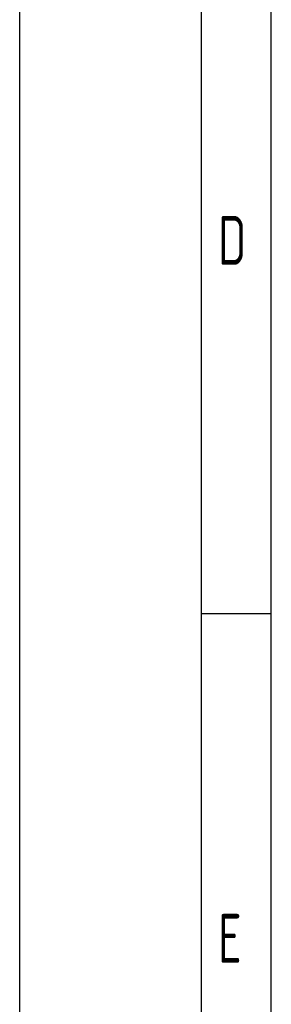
# Model space of a CAD drawing. Header units: millimetres. Extents: x -309 to 8091, y -6405 to -465.
# Tile 2 of 58: x -309 to 51, y -4995 to -3584. Entities that reach past the tile are written whole.
import ezdxf

# ---------------------------------------------------------------- set-up
doc = ezdxf.new("R2010")
doc.units = ezdxf.units.MM
doc.header["$LTSCALE"] = 20
doc.layers.get('0').update_dxf_attribs({"linetype": 'CONTINUOUS'})
doc.layers.add('KSB-BLATTRAND', color=2, linetype='CONTINUOUS')
doc.styles.get("Standard").update_dxf_attribs({"font": 'ISOCP.SHX'})

# ---------------------------------------------------------------- blocks, each defined once
blk = doc.blocks.new('Rahmen_A3')
at = {"color": 1, "ltscale": 150}
for p, q in [((0, 0), (0, 297)), ((18, 10), (18, 287)), ((18, 98.5), (13, 98.5))]:
    blk.add_line(p, q, dxfattribs=at)
at = {"color": 3, "ltscale": 150}
blk.add_line((13, 5), (13, 292), dxfattribs=at)
at = {"color": 1, "ltscale": 150, "width": 0.75}
for s, p in [('D', (14.1875, 123.5)), ('E', (14.1875, 73.5))]:
    blk.add_text(s, height=3.5, dxfattribs=at).set_placement(p)

msp = doc.modelspace()

# ---------------------------------------------------------------- block references
at = {"layer": 'KSB-BLATTRAND', "xscale": 20, "yscale": 20, "zscale": 20}
msp.add_blockref('Rahmen_A3', (-308.6, -6405.3), dxfattribs=at)

doc.saveas('drawing.dxf')
